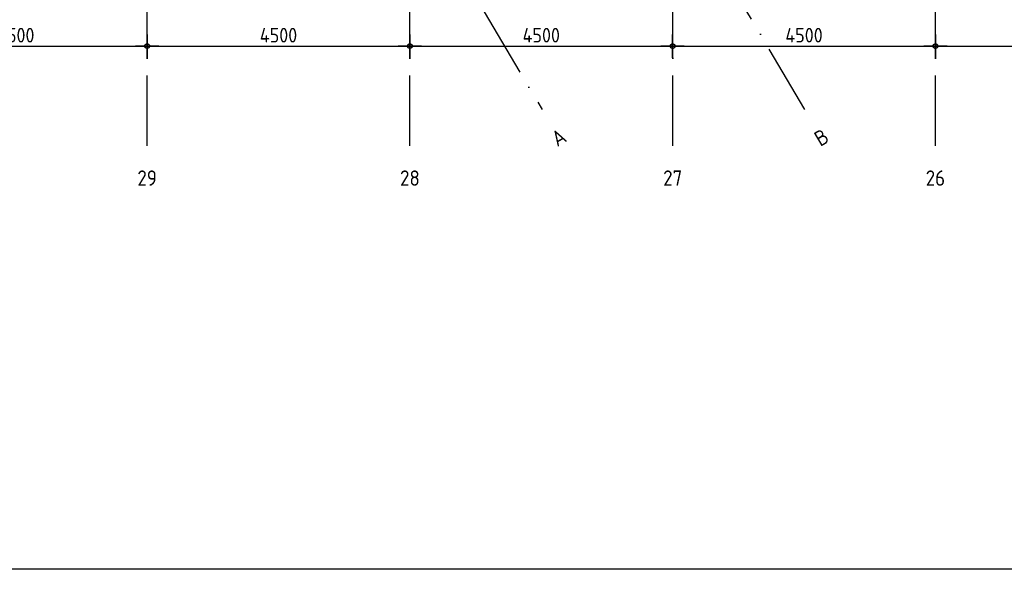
# Model space of a CAD drawing. Header units: millimetres. Extents: x 20872 to 297961, y -293704 to 213007.
# Tile 3 of 256: x 64000 to 80863, y -161697 to -152289. Entities that reach past the tile are written whole.
import ezdxf
from ezdxf.enums import TextEntityAlignment as Align
from ezdxf.xclip import XClip

# ---------------------------------------------------------------- set-up
doc = ezdxf.new("R2010")
doc.units = ezdxf.units.MM
doc.header["$LTSCALE"] = 100
doc.header["$XCLIPFRAME"] = 2
doc.linetypes.add('ACAD_ISO10W100', pattern=[18, 12, -3, 0, -3])
doc.layers.get('Defpoints').update_dxf_attribs({"color": 181})
for name, color, linetype in [('A--L$7--_stramien', 1, 'Continuous'), ('A--T$7--_stramien', 7, 'Continuous'), ('XREFS', 9, 'Continuous')]:
    doc.layers.add(name, color=color, linetype=linetype)
doc.styles.add('BRON standaard', font='isocp.shx')
doc.styles.add('BURO maatvoering', font='isocp.shx')
doc.styles.add('JINX maatvoering', font='isocp.shx')
doc.dimstyles.new('JINX maatvoering 1-100', dxfattribs={"dimscale": 100, "dimtxt": 2.5, "dimasz": 1, "dimexe": 125, "dimexo": 0, "dimtad": 1, "dimdec": 0, "dimzin": 12, "dimdsep": 46, "dimtxsty": 'JINX maatvoering', "dimblk": 'BURO_maatvoeringssymbool_01', "dimcen": 2, "dimse1": 1, "dimse2": 1, "dimclrd": 1, "dimclrt": 7, "dimadec": 0, "dimazin": 0, "dimtfac": 1, "dimtdec": 0, "dimtix": 1, "dimtofl": 0, "dimtmove": 0, "dimatfit": 3, "dimldrblk": 'DOT', "dimfxl": 1, "dimtolj": 1, "dimtzin": 0, "dimarcsym": 0})

# ---------------------------------------------------------------- blocks, each defined once
blk = doc.blocks.new('AL_stramlab_01_P03_BV')
at = {"color": 4, "linetype": 'Continuous', "lineweight": -2, "style": 'BRON standaard'}
blk.add_attdef('LABEL', text='', height=350, dxfattribs=at).set_placement((0, 0), align=Align.MIDDLE_CENTER)
blk = doc.blocks.new('AB2_D_DV_MV_maatvoeringssymbool_01')
at = {"color": 1}
for p, q in [((0, -2), (0, 2)), ((-2, 0), (2, 0))]:
    blk.add_line(p, q, dxfattribs=at)
blk.add_circle((0, 0), 0.4, dxfattribs=at)
blk = doc.blocks.new('*D254')
at = {"layer": 'A--T$7--_stramien', "color": 1, "lineweight": -2, "transparency": 16777216}
blk.add_line((61784, -2741), (66084, -2741), dxfattribs=at)
at = {"layer": 'Defpoints', "color": 0, "transparency": 16777216}
for p in [(66184, -2741), (61684, -4446), (66184, -4446)]:
    blk.add_point(p, dxfattribs=at)
at = {"layer": 'A--T$7--_stramien', "color": 1, "lineweight": -2, "transparency": 16777216, "xscale": 100, "yscale": 100, "zscale": 100}
for p, rotation in [((61684, -2741), 179.999530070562), ((66184, -2741), 359.9995300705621)]:
    blk.add_blockref('AB2_D_DV_MV_maatvoeringssymbool_01', p, dxfattribs=dict(at, rotation=rotation))
at = {"layer": 'A--T$7--_stramien', "color": 7, "transparency": 16777216, "insert": (63934, -2554), "char_height": 250, "attachment_point": 5, "rotation": 359.9995, "style": 'JINX maatvoering'}
blk.add_mtext('\\A1;4500', dxfattribs=at)
blk = doc.blocks.new('_Dot')
at = {"color": 0, "linetype": 'ByBlock', "lineweight": -2}
blk.add_line((-0.5, 0), (-1, 0), dxfattribs=at)
at = {"color": 0, "linetype": 'ByBlock', "const_width": 0.5}
blk.add_lwpolyline([(-0.25, 0, 1), (0.25, 0, 1)], format="xyb", close=True, dxfattribs=at)
blk = doc.blocks.new('BURO_maatvoeringssymbool_01')
at = {"color": 1}
for p, q in [((0, -2), (0, 2)), ((-2, 0), (2, 0))]:
    blk.add_line(p, q, dxfattribs=at)
blk.add_circle((0, 0), 0.4, dxfattribs=at)
blk = doc.blocks.new('*D255')
at = {"layer": 'A--T$7--_stramien', "color": 1, "lineweight": -2, "transparency": 16777216}
blk.add_line((66284, -2741), (70584, -2741), dxfattribs=at)
at = {"layer": 'Defpoints', "color": 0, "transparency": 16777216}
for p in [(70684, -2741), (66184, -4446), (70684, -4446)]:
    blk.add_point(p, dxfattribs=at)
at = {"layer": 'A--T$7--_stramien', "color": 1, "lineweight": -2, "transparency": 16777216, "xscale": 100, "yscale": 100, "zscale": 100}
for p, rotation in [((66184, -2741), 179.999530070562), ((70684, -2741), 359.9995300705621)]:
    blk.add_blockref('AB2_D_DV_MV_maatvoeringssymbool_01', p, dxfattribs=dict(at, rotation=rotation))
at = {"layer": 'A--T$7--_stramien', "color": 7, "transparency": 16777216, "insert": (68434, -2554), "char_height": 250, "attachment_point": 5, "rotation": 359.9995, "style": 'JINX maatvoering'}
blk.add_mtext('\\A1;4500', dxfattribs=at)
blk = doc.blocks.new('*D256')
at = {"layer": 'A--T$7--_stramien', "color": 1, "lineweight": -2, "transparency": 16777216}
blk.add_line((70784, -2741), (75084, -2741), dxfattribs=at)
at = {"layer": 'Defpoints', "color": 0, "transparency": 16777216}
for p in [(75184, -2741), (70684, -4446), (75184, -4446)]:
    blk.add_point(p, dxfattribs=at)
at = {"layer": 'A--T$7--_stramien', "color": 1, "lineweight": -2, "transparency": 16777216, "xscale": 100, "yscale": 100, "zscale": 100}
for p, rotation in [((70684, -2741), 179.999530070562), ((75184, -2741), 359.9995300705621)]:
    blk.add_blockref('AB2_D_DV_MV_maatvoeringssymbool_01', p, dxfattribs=dict(at, rotation=rotation))
at = {"layer": 'A--T$7--_stramien', "color": 7, "transparency": 16777216, "insert": (72934, -2554), "char_height": 250, "attachment_point": 5, "rotation": 359.9995, "style": 'JINX maatvoering'}
blk.add_mtext('\\A1;4500', dxfattribs=at)
blk = doc.blocks.new('*D257')
at = {"layer": 'A--T$7--_stramien', "color": 1, "lineweight": -2, "transparency": 16777216}
blk.add_line((75284, -2741), (79584, -2741), dxfattribs=at)
at = {"layer": 'Defpoints', "color": 0, "transparency": 16777216}
for p in [(79684, -2741), (75184, -4446), (79684, -4446)]:
    blk.add_point(p, dxfattribs=at)
at = {"layer": 'A--T$7--_stramien', "color": 1, "lineweight": -2, "transparency": 16777216, "xscale": 100, "yscale": 100, "zscale": 100}
for p, rotation in [((75184, -2741), 179.999530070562), ((79684, -2741), 359.9995300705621)]:
    blk.add_blockref('AB2_D_DV_MV_maatvoeringssymbool_01', p, dxfattribs=dict(at, rotation=rotation))
at = {"layer": 'A--T$7--_stramien', "color": 7, "transparency": 16777216, "insert": (77434, -2554), "char_height": 250, "attachment_point": 5, "rotation": 359.9995, "style": 'JINX maatvoering'}
blk.add_mtext('\\A1;4500', dxfattribs=at)
blk = doc.blocks.new('*D258')
at = {"layer": 'A--T$7--_stramien', "color": 1, "lineweight": -2, "transparency": 16777216}
blk.add_line((79784, -2741), (84084, -2741), dxfattribs=at)
at = {"layer": 'Defpoints', "color": 0, "transparency": 16777216}
for p in [(84184, -2741), (79684, -4446), (84184, -4446)]:
    blk.add_point(p, dxfattribs=at)
at = {"layer": 'A--T$7--_stramien', "color": 1, "lineweight": -2, "transparency": 16777216, "xscale": 100, "yscale": 100, "zscale": 100}
for p, rotation in [((79684, -2741), 179.999530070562), ((84184, -2741), 359.9995300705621)]:
    blk.add_blockref('AB2_D_DV_MV_maatvoeringssymbool_01', p, dxfattribs=dict(at, rotation=rotation))
at = {"layer": 'A--T$7--_stramien', "color": 7, "transparency": 16777216, "insert": (81934, -2554), "char_height": 250, "attachment_point": 5, "rotation": 359.9995, "style": 'JINX maatvoering'}
blk.add_mtext('\\A1;4500', dxfattribs=at)
blk = doc.blocks.new('stramienlijnen_1')
at = {"layer": 'A--L$7--_stramien', "color": 1, "linetype": 'ACAD_ISO10W100', "lineweight": -3}
for p, q in [((77450.4, -3827), (66357.1, 14908.3)), ((66184.5, -4446.1), (66184.5, 0)), ((70684.5, -4446.1), (70684.5, 0)), ((75184.5, -4446.1), (75184.5, 0)), ((79684.5, -4446.1), (79684.5, 0)), ((71958.3, -2152.3), (72949.8, -3826.9))]:
    blk.add_line(p, q, dxfattribs=at)
at = {"layer": 'A--T$7--_stramien', "color": 7, "linetype": 'Continuous', "lineweight": -3}
ref = blk.add_blockref('AL_stramlab_01_P03_BV', (73232, -4303.5), dxfattribs=dict(at, xscale=75, yscale=75, zscale=75, rotation=30.63011522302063))
ref.add_attrib('LABEL', 'A', dxfattribs={"layer": '0', "color": 4, "linetype": 'Continuous', "lineweight": -2, "height": 262.5, "rotation": 30.63012, "style": 'BURO maatvoering'}).set_placement((73232, -4303.5), align=Align.MIDDLE_CENTER)
ref = blk.add_blockref('AL_stramlab_01_P03_BV', (77732.7, -4303.7), dxfattribs=dict(at, xscale=75, yscale=75, zscale=75, rotation=30.63011522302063))
ref.add_attrib('LABEL', 'B', dxfattribs={"layer": '0', "color": 4, "linetype": 'Continuous', "lineweight": -2, "height": 262.5, "rotation": 30.63012, "style": 'BURO maatvoering'}).set_placement((77732.7, -4303.7), align=Align.MIDDLE_CENTER)
ref = blk.add_blockref('AL_stramlab_01_P03_BV', (66184.5, -5000), dxfattribs=dict(at, xscale=75, yscale=75, zscale=75))
ref.add_attrib('LABEL', '29', dxfattribs={"layer": '0', "color": 4, "linetype": 'Continuous', "lineweight": -2, "height": 262.5, "style": 'BURO maatvoering'}).set_placement((66184.5, -5000), align=Align.MIDDLE_CENTER)
ref = blk.add_blockref('AL_stramlab_01_P03_BV', (70684.5, -5000), dxfattribs=dict(at, xscale=75, yscale=75, zscale=75))
ref.add_attrib('LABEL', '28', dxfattribs={"layer": '0', "color": 4, "linetype": 'Continuous', "lineweight": -2, "height": 262.5, "style": 'BURO maatvoering'}).set_placement((70684.5, -5000), align=Align.MIDDLE_CENTER)
ref = blk.add_blockref('AL_stramlab_01_P03_BV', (75184.5, -5000), dxfattribs=dict(at, xscale=75, yscale=75, zscale=75))
ref.add_attrib('LABEL', '27', dxfattribs={"layer": '0', "color": 4, "linetype": 'Continuous', "lineweight": -2, "height": 262.5, "style": 'BURO maatvoering'}).set_placement((75184.5, -5000), align=Align.MIDDLE_CENTER)
ref = blk.add_blockref('AL_stramlab_01_P03_BV', (79684.5, -5000), dxfattribs=dict(at, xscale=75, yscale=75, zscale=75))
ref.add_attrib('LABEL', '26', dxfattribs={"layer": '0', "color": 4, "linetype": 'Continuous', "lineweight": -2, "height": 262.5, "style": 'BURO maatvoering'}).set_placement((79684.5, -5000), align=Align.MIDDLE_CENTER)
at = {"layer": 'A--T$7--_stramien', "color": 7}
for base, p1, p2, picture, middle in [((66184.5, -2741.1), (61684.4, -4446.1), (66184.4, -4446.2), '*D254', (63934.5, -2553.6)), ((70684.5, -2741.1), (66184.4, -4446.2), (70684.5, -4446.2), '*D255', (68434.5, -2553.6)), ((75184.5, -2741.2), (70684.5, -4446.2), (75184.5, -4446.2), '*D256', (72934.5, -2553.6)), ((79684.5, -2741.2), (75184.5, -4446.2), (79684.5, -4446.3), '*D257', (77434.5, -2553.7)), ((84184.5, -2741.2), (79684.5, -4446.3), (84184.5, -4446.3), '*D258', (81934.5, -2553.7))]:
    dim = blk.add_linear_dim(base=base, p1=p1, p2=p2, angle=179.99953, dimstyle='JINX maatvoering 1-100', dxfattribs=at)
    dim.commit()
    dim.dimension.update_dxf_attribs({"geometry": picture, "text_midpoint": middle})
blk = doc.blocks.new('2016-02-04 100 begane grond bestaand')
at = {"layer": 'A--L$7--_stramien'}
blk.add_blockref('stramienlijnen_1', (0, 0), dxfattribs=at)

msp = doc.modelspace()

# ---------------------------------------------------------------- linework, layer by layer
at = {"layer": 'Defpoints'}
msp.add_lwpolyline([(116766, -120231), (164491, -136557), (179860, -136557), (179860, -161697), (20872, -161697), (20872, -67737), (116766, -67737)], close=True, dxfattribs=at)

# ---------------------------------------------------------------- block references
at = {"layer": 'XREFS'}
ref = msp.add_blockref('2016-02-04 100 begane grond bestaand', (-1, -150000), dxfattribs=at)
XClip(ref).set_block_clipping_path([(116767.0762143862, 29769.3836009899), (164491.5066313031, 13442.9004429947), (179861.076214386, 13442.9004429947), (179861.076214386, -11696.8579780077), (20873.0762143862, -11696.8579780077), (20873.0762143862, 82263.1420219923), (116767.0762143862, 82263.1420219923)])

doc.saveas('drawing.dxf')
